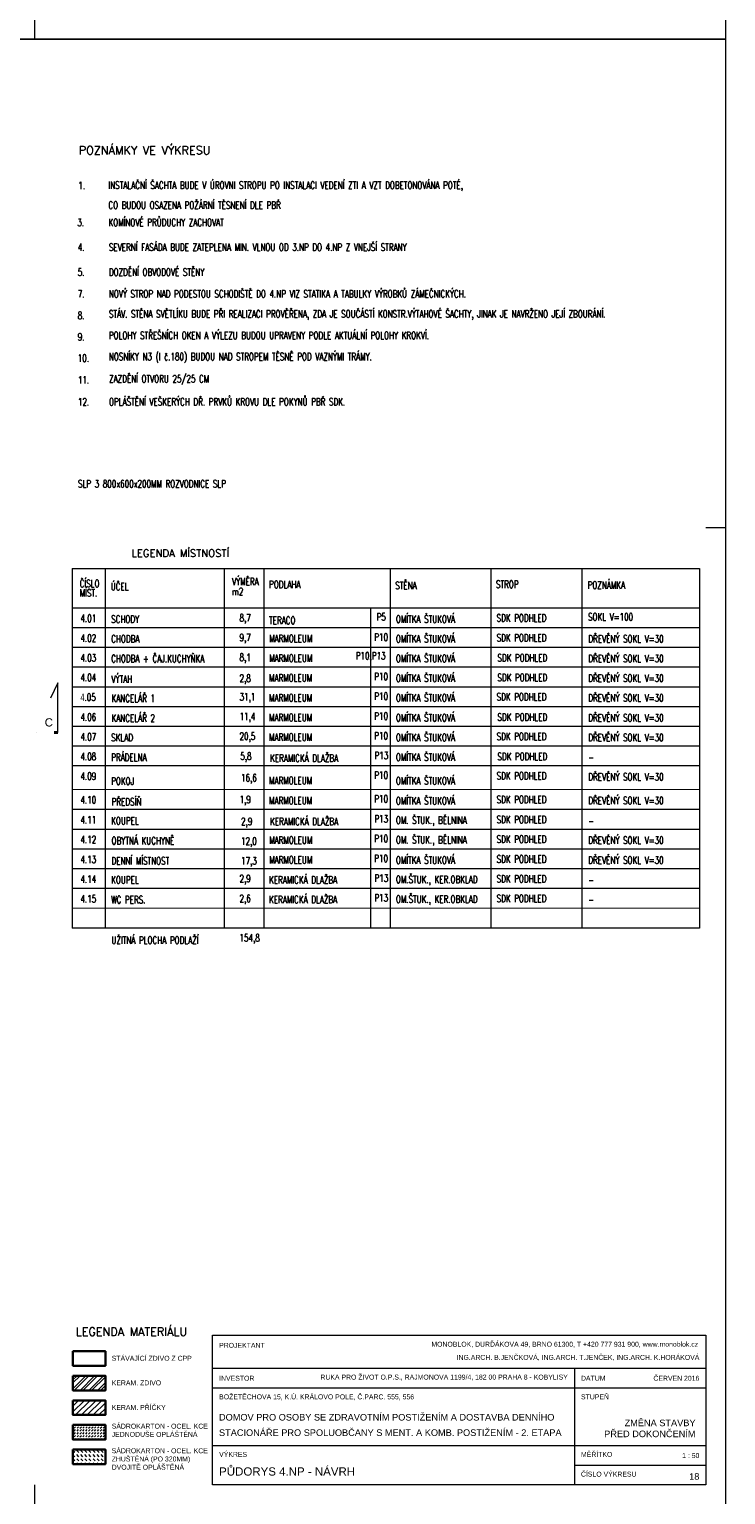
# Model space of a CAD drawing. Header units: millimetres. Extents: x -300958 to -108039, y 30118 to 292543.
# Tile 250 of 256: x -184319 to -173733, y 157382 to 179657. Entities that reach past the tile are written whole.
import ezdxf

# ---------------------------------------------------------------- set-up
doc = ezdxf.new("R2010")
doc.units = ezdxf.units.MM
doc.header["$MEASUREMENT"] = 0
doc.linetypes.add('DGN Style 4', pattern=[1094.119168, 546.717885, -273.358943, 0.683397, -273.358943])
for name, color, linetype, lineweight in [('legenda', 7, 'Continuous', 13), ('Materiály', 1, 'Continuous', 13), ('navrh', 1, 'Continuous', 9), ('popis', 7, 'Continuous', 9), ('RAMECEK', 7, 'Continuous', 0), ('rez', 7, 'Continuous', 13), ('walls', 7, 'Continuous', 13)]:
    doc.layers.add(name, color=color, linetype=linetype, lineweight=lineweight)
doc.styles.add('GENERATED_STYLE_8', font='arial.ttf')
doc.styles.add('Style-Arial', font='arial.ttf')

# ---------------------------------------------------------------- blocks, each defined once
blk = doc.blocks.new('*U49')
at = {"layer": 'RAMECEK', "linetype": 'Continuous', "lineweight": 0}
for p, q in [((15750, 3712), (15450, 3712)), ((-5250, -11138), (-5250, -10838)), ((5250, -11138), (5250, -10838))]:
    blk.add_line(p, q, dxfattribs=at)
at = {"layer": 'RAMECEK', "linetype": 'Continuous', "lineweight": 0, "flags": 128}
blk.add_lwpolyline([(-15750, -11138), (15750, -11138), (15750, 11137), (-15750, 11137)], close=True, dxfattribs=at)
blk = doc.blocks.new('*U48')
at = {"layer": 'rez', "linetype": 'DGN Style 4', "lineweight": 40}
blk.add_line((-376, 574), (-376, -574), dxfattribs=at)
at = {"layer": 'rez', "linetype": 'Continuous', "lineweight": 0, "flags": 128}
blk.add_lwpolyline([(-376, -574), (376, -574), (146, -464)], dxfattribs=at)

msp = doc.modelspace()

# ---------------------------------------------------------------- hatches: boundary and pattern name
at = {"layer": 'Materiály', "linetype": 'Continuous', "lineweight": 0}
h = msp.add_hatch(dxfattribs=at)
h.set_pattern_fill('ANSI32', color=256, scale=250, style=0)
h.set_pattern_definition([(45, (31500, 0), (-66.29126, 66.29126), []), (45, (31544.19, 0), (-66.29126, 66.29126), [])])
h.paths.add_polyline_path([(-183654.4, 158967.9), (-183162.2, 158967.9), (-183162.2, 159189.8), (-183654.4, 159189.8)])
at = {"layer": 'Materiály', "linetype": 'Continuous'}
h = msp.add_hatch(dxfattribs=at)
h.set_pattern_fill('ANSI31', color=256, scale=500, style=0)
h.set_pattern_definition([(45, (31500, 44550), (-44.194174, 44.194174), [])])
h.paths.add_polyline_path([(-183162.3, 158816.1), (-183654.5, 158816.1), (-183654.5, 158594.2), (-183162.3, 158594.2)])
h = msp.add_hatch(dxfattribs=at)
h.set_pattern_fill('DASH', color=256, scale=250, angle=45, style=0)
h.set_pattern_definition([(45, (31500, 22275), (4e-15, 44.194174), [31.25, -31.25])])
h.paths.add_polyline_path([(-183162.4, 158220.5), (-183162.4, 158442.4), (-183654.6, 158442.4), (-183654.6, 158220.5)])
h = msp.add_hatch(dxfattribs=at)
h.set_pattern_fill('DASH', color=256, scale=350, angle=135, style=0)
h.set_pattern_definition([(135, (31500, 22275), (-61.871843, 4e-15), [43.75, -43.75])])
h.paths.add_polyline_path([(-183654.6, 158068.7), (-183654.6, 157846.8), (-183162.5, 157846.8), (-183162.5, 158068.7)])

# ---------------------------------------------------------------- linework, layer by layer
at = {"layer": 'legenda', "linetype": 'Continuous', "lineweight": 0}
for p, q in [((-183666.4, 171459.8), (-174133.1, 171459.4)), ((-183666.4, 171459.8), (-183666.3, 165996.2)), ((-183167.2, 171459.9), (-183167, 165996.2)), ((-181354.7, 171459.4), (-181354.5, 165996.1)), ((-180755.5, 171459.5), (-180755.5, 165996)), ((-178833.6, 171459.6), (-178833.5, 165995.9)), ((-177302.6, 171459.7), (-177302.5, 165995.8)), ((-175921.6, 171459.8), (-175921.6, 165995.7)), ((-174133.1, 171459.8), (-174133.1, 165995.6)), ((-174133.1, 170859.2), (-183666.3, 170859.8)), ((-174133.1, 170859.2), (-183666.3, 170859.8)), ((-174133.1, 170859.2), (-183666.3, 170859.8)), ((-174133.1, 170859.2), (-183666.3, 170859.8)), ((-179133.5, 170859.1), (-179133.5, 165995.9)), ((-174133.1, 170559.2), (-183666.3, 170559.8)), ((-174133, 170259.2), (-183666.3, 170259.8)), ((-174133, 169959.2), (-183666.3, 169959.8)), ((-174133, 169659.2), (-183666.3, 169659.8)), ((-174133, 169359.2), (-183666.3, 169359.8)), ((-174133, 169059.2), (-183666.3, 169059.8)), ((-174133, 168759.2), (-183666.3, 168759.8)), ((-174132.9, 168459.2), (-183666.3, 168459.8)), ((-174132.9, 168099.2), (-183666.3, 168099.8)), ((-174132.9, 167795.6), (-183666.3, 167796.2)), ((-174132.9, 167495.6), (-183666.3, 167496.2)), ((-174132.9, 167195.6), (-183666.3, 167196.2)), ((-174132.9, 166895.6), (-183666.3, 166896.2)), ((-174133, 166595.6), (-183666.4, 166596.2)), ((-174133, 166295.6), (-183666.4, 166296.2)), ((-174133.1, 165995.6), (-183666.4, 165996.2)), ((-174133.1, 165995.6), (-183666.4, 165996.2))]:
    msp.add_line(p, q, dxfattribs=at)
at = {"layer": 'legenda', "linetype": 'Continuous'}
for p, q in [((-181532.6, 159307.2), (-174032.6, 159307.2)), ((-176032.6, 159307.2), (-176032.6, 157532.5)), ((-181532.6, 159007.2), (-174032.6, 159007.2)), ((-181532.6, 158132.5), (-174032.6, 158132.5)), ((-176032.6, 157832.5), (-174032.6, 157832.5))]:
    msp.add_line(p, q, dxfattribs=at)
at = {"layer": 'legenda', "linetype": 'Continuous', "flags": 128}
msp.add_lwpolyline([(-174032.6, 157532.5), (-181532.6, 157532.5), (-181532.6, 159807.2), (-174032.6, 159807.2)], close=True, dxfattribs=at)
at = {"layer": 'navrh', "linetype": 'Continuous', "lineweight": 30, "flags": 128}
for points in [[(-183654.4, 159189.8), (-183162.2, 159189.8), (-183162.2, 158967.9), (-183654.4, 158967.9)], [(-183654.5, 158816.1), (-183162.3, 158816.1), (-183162.3, 158594.2), (-183654.5, 158594.2)], [(-183654.6, 158442.4), (-183162.4, 158442.4), (-183162.4, 158220.5), (-183654.6, 158220.5)], [(-183654.6, 158068.7), (-183162.5, 158068.7), (-183162.5, 157846.8), (-183654.6, 157846.8)]]:
    msp.add_lwpolyline(points, close=True, dxfattribs=at)
at = {"layer": 'walls', "linetype": 'Continuous', "lineweight": 30, "flags": 128}
msp.add_lwpolyline([(-183654.4, 159563.5), (-183162.2, 159563.5), (-183162.2, 159341.6), (-183654.4, 159341.6)], close=True, dxfattribs=at)

# ---------------------------------------------------------------- block references
at = {"layer": 'RAMECEK', "linetype": 'Continuous', "lineweight": 0}
for p in [(-189482.6, 190645), (-189482.6, 168370)]:
    msp.add_blockref('*U49', p, dxfattribs=at)
at = {"layer": 'rez', "linetype": 'DGN Style 4', "lineweight": 40, "rotation": 90}
msp.add_blockref('*U48', (-184458.7, 169346.1), dxfattribs=at)

# ---------------------------------------------------------------- texts
at = {"layer": 'legenda', "linetype": 'Continuous', "lineweight": 0}
for s, insert, char_height, attachment_point, rotation, line_spacing_factor, style in [('\\Fromans.shx;POZNÁMKY VE VÝKRESU', (-183568, 177818.7), 125, 4, 0.00406, 0.809677, 'GENERATED_STYLE_8'), ('\\Fromans.shx;\\H1.000000x;\\W0.714286;1.', (-183574.3, 177284.8), 112, 4, 0.00116, 0.765173, 'Style-Arial'), ('{\\Fromans|c0;\\W0.71429;INSTALA\\Fromans|c238;Č\\Fromans|c0;NÍ ŠACHTA BUDE V ÚROVNI STROPU PO INSTALACI VEDENÍ ZTI A VZT DOBETONOVÁNA POTÉ, \\P\\PCO BUDOU OSAZENA POŽÁRNÍ T\\Fromans|c238;Ě\\Fromans|c0;SNENÍ DLE PB\\Fromans|c238;Ř}', (-183116.7, 177135.4), 112, 4, 0.00116, 0.809677, 'Style-Arial'), ('\\Fromans.shx;\\H1.000000x;\\W0.714286;3.', (-183588, 176722.3), 112, 4, 0.00116, 0.765173, 'Style-Arial'), ('{\\Fromans|c0;\\W0.7143;KOMÍNOVÉ PR\\Fromans|c238;Ů\\Fromans|c0;DUCH\\Fromans|c238;Y\\Fromans|c0; ZACHOVAT}', (-183115.1, 176722.3), 112, 4, 0.00116, 0.809677, 'Style-Arial'), ('{\\Fromans|c0;\\W0.7143;SEVERNÍ FASÁDA BUDE ZATEPLENA MIN. VLNOU OD 3.NP DO 4.NP Z VNEJŠÍ STRANY}', (-183109, 176344.8), 112, 4, 0.00116, 0.809677, 'Style-Arial'), ('\\Fromans.shx;\\H1.000000x;\\W0.714290;4.', (-183581.9, 176344.8), 112, 4, 0.00116, 0.765173, 'Style-Arial'), ('\\Fromans.shx;\\H1.000000x;\\W0.714290;5.', (-183581.9, 175967.2), 112, 4, 0.00116, 0.765173, 'Style-Arial'), ('{\\Fromans|c238;\\W0.7143;DOZDĚNÍ OBVODOVÉ STĚNY}', (-183109, 175967.2), 112, 4, 0.00116, 0.809677, 'Style-Arial'), ('\\Fromans.shx;\\H1.000000x;\\W0.714290;7.', (-183581.9, 175635.3), 112, 4, 0.00116, 0.765173, 'Style-Arial'), ('{\\Fromans|c238;\\W0.7143;NOVÝ STROP NAD PODESTOU SCHODIŠTĚ DO 4.NP VIZ STATIKA A TABULKY VÝROBKŮ ZÁMEČNICKÝCH.}', (-183109, 175635.3), 112, 4, 0.00116, 0.809677, 'Style-Arial'), ('{\\Fromans|c238;\\W0.71429;8\\Fromans|c0;.}', (-183581.9, 175306.8), 112, 4, 0.00116, 0.765173, 'Style-Arial'), ('{\\Fromans|c238;\\W0.7143;STÁV. STĚNA SVĚTLÍKU BUDE PŘI REALIZACI PROVĚŘENA, ZDA JE SOUČÁSTÍ KONSTR.VÝTAHOVÉ ŠACHTY, JINAK JE NAVRŽENO JEJÍ ZBOURÁNÍ.}', (-183109, 175386.2), 112, 1, 0.00116, 0.809677, 'Style-Arial'), ('{\\Fromans|c238;\\W0.7143;POLOHY STŘEŠNÍCH OKEN A VÝLEZU BUDOU UPRAVENY PODLE AKTUÁLNÍ POLOHY KROKVÍ.}', (-183109, 175061.2), 112, 1, 0.00116, 0.809677, 'Style-Arial'), ('{\\Fromans|c238;\\W0.71429;9\\Fromans|c0;.}', (-183581.9, 174981.8), 112, 4, 0.00116, 0.765173, 'Style-Arial'), ('{\\Fromans|c238;\\W0.71429;10\\Fromans|c0;.}', (-183581.9, 174658), 112, 4, 0.00116, 0.765173, 'Style-Arial'), ('{\\Fromans|c238;\\W0.7143;NOSNÍKY N3 (I č.180) BUDOU NAD STROPEM TĚSNĚ POD VAZNÝMI TRÁMY.}', (-183109, 174737.4), 112, 1, 0.00116, 0.809677, 'Style-Arial'), ('{\\Fromans|c0;\\W0.71429;ZAZD\\Fromans|c238;Ě\\Fromans|c0;NÍ OTVORU \\Fromans|c238;25/25\\Fromans|c0; CM}', (-183106.6, 174327), 112, 4, 0.00116, 0.809677, 'Style-Arial'), ('{\\Fromans|c238;\\W0.71429;11\\Fromans|c0;.}', (-183579.5, 174327), 112, 4, 0.00116, 0.765173, 'Style-Arial'), ('{\\Fromans|c238;\\W0.71429;12\\Fromans|c0;.}', (-183579.5, 173995), 112, 4, 0.00116, 0.765173, 'Style-Arial'), ('{\\Fromans|c238;\\W0.71429;OPLÁŠTĚ\\Fromans|c0;NÍ \\Fromans|c238;VEŠKERÝCH DŘ. PRVKŮ KROVU DLE POKYNŮ PBŘ SDK.}', (-183106.6, 173995), 112, 4, 0.00116, 0.809677, 'Style-Arial'), ('{\\Fromans|c238;\\W0.71429;SLP 3 800x600x200MM ROZVODNICE SLP}', (-183578.5, 172749.7), 112, 4, 0.00116, 0.809677, 'Style-Arial'), ('\\Fromans.shx;LEGENDA MÍSTNOSTÍ', (-182765.7, 171694.7), 112, 4, 359.99091, 0.809677, 'Style-Arial'), ('{\\Fromans|c238;\\W0.71429;Č\\Fromans|c0;ÍSLO\\PMÍST.\\W1; }', (-183553, 171160.7), 112, 4, 359.99091, 0.765173, 'Style-Arial'), ('{\\Fromans|c0;\\W0.71429;VÝM\\Fromans|c238;Ě\\Fromans|c0;RA \\Pm2}', (-181237.6, 171186.2), 112, 4, 359.99091, 0.809677, 'Style-Arial'), ('\\Fromans.shx;\\H1.000000x;\\W0.714286;POZNÁMKA', (-175831.6, 171210.2), 112, 4, 359.99091, 0.809677, 'Style-Arial'), ('{\\Fromans|c0;\\W0.71429;Ú\\Fromans|c238;Č\\Fromans|c0;EL}', (-183080.1, 171185.9), 112, 4, 359.99091, 0.809677, 'Style-Arial'), ('\\Fromans.shx;\\H1.000000x;\\W0.714286;PODLAHA', (-180674, 171219.1), 112, 4, 359.99091, 0.809677, 'Style-Arial'), ('{\\Fromans|c0;\\W0.71429;ST\\Fromans|c238;Ě\\Fromans|c0;NA\\W1; }', (-178755.8, 171204.1), 112, 4, 359.99091, 0.809677, 'Style-Arial'), ('\\Fromans.shx;\\H1.000000x;\\W0.714286;STROP', (-177224.9, 171220.9), 112, 4, 359.99091, 0.809677, 'Style-Arial'), ('{\\Fromans|c238;\\W0.71429;4\\Fromans|c0;.01}', (-183541.2, 170703.7), 112, 4, 359.99091, 0.809677, 'Style-Arial'), ('\\Fromans.shx;\\H1.000000x;\\W0.714290;SCHODY', (-183073.8, 170690.9), 112, 4, 359.99091, 0.809677, 'Style-Arial'), ('{\\Fromans|c238;\\W0.71429;8\\Fromans|c0;,\\Fromans|c238;7}', (-181123, 170693.6), 112, 4, 359.99091, 0.809677, 'Style-Arial'), ('{\\Fromans|c0;\\W0.71429;TERACO}', (-180674.1, 170673.3), 112, 4, 359.99091, 0.809677, 'Style-Arial'), ('{\\Fromans|c238;\\W0.71429;P5}', (-179039, 170724.8), 112, 4, 359.99091, 0.809677, 'Style-Arial'), ('\\Fromans.shx;\\H1.000000x;\\W0.714286;OMÍTKA ŠTUKOVÁ', (-178745.8, 170693.2), 112, 4, 359.99091, 0.809677, 'Style-Arial'), ('\\Fromans.shx;\\H1.000000x;\\W0.714286;SDK PODHLED ', (-177214.9, 170709.1), 112, 4, 359.99091, 0.809677, 'Style-Arial'), ('\\Fromans.shx;\\H1.000000x;\\W0.714286;SOKL V=100', (-175825.3, 170725), 112, 4, 359.99091, 0.809677, 'Style-Arial'), ('{\\Fromans|c238;\\W0.71429;4\\Fromans|c0;.02}', (-183541.2, 170403.7), 112, 4, 359.99091, 0.809677, 'Style-Arial'), ('\\Fromans.shx;\\H1.000000x;\\W0.714286;CHODBA', (-183073.8, 170390.9), 112, 4, 359.99091, 0.809677, 'Style-Arial'), ('{\\Fromans|c238;\\W0.71429;9\\Fromans|c0;,\\Fromans|c238;7}', (-181123, 170393.6), 112, 4, 359.99091, 0.809677, 'Style-Arial'), ('{\\Fromans|c238;\\W0.71429;MARMOLEUM}', (-180672.2, 170397.6), 112, 4, 359.99091, 0.809677, 'Style-Arial'), ('{\\Fromans|c238;\\W0.71429;P10}', (-179073.4, 170418.6), 112, 4, 359.99091, 0.809677, 'Style-Arial'), ('\\Fromans.shx;\\H1.000000x;\\W0.714286;OMÍTKA ŠTUKOVÁ', (-178745.8, 170393.2), 112, 4, 359.99091, 0.809677, 'Style-Arial'), ('\\Fromans.shx;\\H1.000000x;\\W0.714286;SDK PODHLED ', (-177214.8, 170409.1), 112, 4, 359.99091, 0.809677, 'Style-Arial'), ('{\\Fromans|c0;\\W0.71429;D\\Fromans|c238;Ř\\Fromans|c0;EV\\Fromans|c238;Ě\\Fromans|c0;NÝ SOKL V=30\\W1;  }', (-175821.2, 170393.4), 112, 4, 359.99091, 0.809677, 'Style-Arial'), ('\\Fromans.shx;\\H1.000000x;\\W0.714286;OMÍTKA ŠTUKOVÁ', (-178745.7, 170093.6), 112, 4, 359.99091, 0.809677, 'Style-Arial'), ('{\\Fromans|c0;\\W0.71429;D\\Fromans|c238;Ř\\Fromans|c0;EV\\Fromans|c238;Ě\\Fromans|c0;NÝ SOKL V=30\\W1;  }', (-175821.2, 170093.4), 112, 4, 359.99091, 0.809677, 'Style-Arial'), ('{\\Fromans|c238;\\W0.71429;4\\Fromans|c0;.03}', (-183541.2, 170103.7), 112, 4, 359.99091, 0.809677, 'Style-Arial'), ('{\\Fromans|c0;\\W0.71429;CHODBA\\Fromans|c238; + ČAJ.KUCHYŇKA}', (-183073.8, 170090.9), 112, 4, 359.99091, 0.809677, 'Style-Arial'), ('{\\Fromans|c238;\\W0.71429;8\\Fromans|c0;,\\Fromans|c238;1}', (-181123, 170094), 112, 4, 359.99091, 0.809677, 'Style-Arial'), ('{\\Fromans|c238;\\W0.71429;MARMOLEUM}', (-180672.2, 170097.6), 112, 4, 359.99091, 0.809677, 'Style-Arial'), ('{\\Fromans|c238;\\W0.71429;P10,P13}', (-179355.9, 170118.6), 112, 4, 359.99091, 0.809677, 'Style-Arial'), ('\\Fromans.shx;\\H1.000000x;\\W0.714286;SDK PODHLED ', (-177203.3, 170103.7), 112, 4, 359.99091, 0.809677, 'Style-Arial'), ('{\\Fromans|c238;\\W0.71429;4\\Fromans|c0;.04}', (-183541.2, 169803.7), 112, 4, 359.99091, 0.809677, 'Style-Arial'), ('\\Fromans.shx;\\H1.000000x;\\W0.714290;VÝTAH', (-183070.4, 169780.3), 112, 4, 359.99091, 0.809677, 'Style-Arial'), ('{\\Fromans|c238;\\W0.71429;2\\Fromans|c0;,\\Fromans|c238;8}', (-181123, 169775), 112, 4, 359.99091, 0.809677, 'Style-Arial'), ('{\\Fromans|c238;\\W0.71429;MARMOLEUM}', (-180673.8, 169797.6), 112, 4, 359.99091, 0.809677, 'Style-Arial'), ('{\\Fromans|c238;\\W0.71429;P10}', (-179074.9, 169818.6), 112, 4, 359.99091, 0.809677, 'Style-Arial'), ('\\Fromans.shx;\\H1.000000x;\\W0.714286;OMÍTKA ŠTUKOVÁ', (-178745.8, 169793.6), 112, 4, 359.99091, 0.809677, 'Style-Arial'), ('\\Fromans.shx;\\H1.000000x;\\W0.714286;SDK PODHLED ', (-177203.3, 169803.7), 112, 4, 359.99091, 0.809677, 'Style-Arial'), ('{\\Fromans|c0;\\W0.71429;D\\Fromans|c238;Ř\\Fromans|c0;EV\\Fromans|c238;Ě\\Fromans|c0;NÝ SOKL V=30\\W1;  }', (-175821.3, 169793.4), 112, 4, 359.99091, 0.809677, 'Style-Arial'), ('{\\Fhx|c238;\\W0.71429;4\\Fromans.shx|c0;.05}', (-183541.2, 169503.7), 112, 4, 359.99091, 0.809677, 'Style-Arial'), ('{\\Fromans|c238;\\W0.71429;KANCELÁŘ 1}', (-183069.8, 169487.7), 112, 4, 359.99091, 0.809677, 'Style-Arial'), ('{\\Fromans|c238;\\W0.71429;31\\Fromans|c0;,\\Fromans|c238;1}', (-181122.9, 169493.6), 112, 4, 359.99091, 0.809677, 'Style-Arial'), ('{\\Fromans|c238;\\W0.71429;MARMOLEUM}', (-180673.7, 169497.6), 112, 4, 359.99091, 0.809677, 'Style-Arial'), ('{\\Fromans|c238;\\W0.71429;P10}', (-179073.5, 169518.6), 112, 4, 359.99091, 0.809677, 'Style-Arial'), ('\\Fromans.shx;\\H1.000000x;\\W0.714286;OMÍTKA ŠTUKOVÁ', (-178746, 169493.6), 112, 4, 359.99091, 0.809677, 'Style-Arial'), ('\\Fromans.shx;\\H1.000000x;\\W0.714286;SDK PODHLED ', (-177214.8, 169509.1), 112, 4, 359.99091, 0.809677, 'Style-Arial'), ('{\\Fromans|c0;\\W0.71429;D\\Fromans|c238;Ř\\Fromans|c0;EV\\Fromans|c238;Ě\\Fromans|c0;NÝ SOKL V=30\\W1;  }', (-175821.5, 169493.4), 112, 4, 359.99091, 0.809677, 'Style-Arial'), ('{\\Fromans|c238;\\W0.71429;4\\Fromans|c0;.06}', (-183541.2, 169203.7), 112, 4, 359.99091, 0.809677, 'Style-Arial'), ('{\\Fromans|c238;\\W0.71429;KANCELÁŘ 2}', (-183069.8, 169187.7), 112, 4, 359.99091, 0.809677, 'Style-Arial'), ('{\\Fromans|c238;\\W0.71429;11\\Fromans|c0;,4}', (-181122.9, 169193.6), 112, 4, 359.99091, 0.809677, 'Style-Arial'), ('{\\Fromans|c238;\\W0.71429;MARMOLEUM}', (-180673.7, 169197.6), 112, 4, 359.99091, 0.809677, 'Style-Arial'), ('{\\Fromans|c238;\\W0.71429;P10}', (-179073.5, 169218.6), 112, 4, 359.99091, 0.809677, 'Style-Arial'), ('\\Fromans.shx;\\H1.000000x;\\W0.714286;OMÍTKA ŠTUKOVÁ', (-178746, 169193.6), 112, 4, 359.99091, 0.809677, 'Style-Arial'), ('\\Fromans.shx;\\H1.000000x;\\W0.714286;SDK PODHLED ', (-177203.2, 169203.7), 112, 4, 359.99091, 0.809677, 'Style-Arial'), ('{\\Fromans|c0;\\W0.71429;D\\Fromans|c238;Ř\\Fromans|c0;EV\\Fromans|c238;Ě\\Fromans|c0;NÝ SOKL V=30\\W1;  }', (-175821.3, 169193.4), 112, 4, 359.99091, 0.809677, 'Style-Arial'), ('{\\Fromans|c238;\\W0.71429;4\\Fromans|c0;.07}', (-183541.2, 168903.7), 112, 4, 359.99091, 0.809677, 'Style-Arial'), ('{\\Fromans|c238;\\W0.71429;SKLAD}', (-183073.9, 168890.9), 112, 4, 359.99091, 0.809677, 'Style-Arial'), ('{\\Fromans|c238;\\W0.71429;20\\Fromans|c0;,\\Fromans|c238;5}', (-181122.9, 168893.6), 112, 4, 359.99091, 0.809677, 'Style-Arial'), ('{\\Fromans|c238;\\W0.71429;MARMOLEUM}', (-180673.7, 168897.6), 112, 4, 359.99091, 0.809677, 'Style-Arial'), ('{\\Fromans|c238;\\W0.71429;P10}', (-179074.9, 168918.6), 112, 4, 359.99091, 0.809677, 'Style-Arial'), ('\\Fromans.shx;\\H1.000000x;\\W0.714286;OMÍTKA ŠTUKOVÁ', (-178746, 168893.6), 112, 4, 359.99091, 0.809677, 'Style-Arial'), ('\\Fromans.shx;\\H1.000000x;\\W0.714286;SDK PODHLED ', (-177214.8, 168909.1), 112, 4, 359.99091, 0.809677, 'Style-Arial'), ('{\\Fromans|c0;\\W0.71429;D\\Fromans|c238;Ř\\Fromans|c0;EV\\Fromans|c238;Ě\\Fromans|c0;NÝ SOKL V=30\\W1;  }', (-175821.5, 168893.4), 112, 4, 359.99091, 0.809677, 'Style-Arial'), ('{\\Fromans|c238;\\W0.71429;4\\Fromans|c0;.08}', (-183541.2, 168603.7), 112, 4, 359.99091, 0.809677, 'Style-Arial'), ('{\\Fromans|c238;\\W0.71429;PRÁDELNA}', (-183073.9, 168590.9), 112, 4, 359.99091, 0.809677, 'Style-Arial'), ('{\\Fromans|c238;\\W0.71429;5\\Fromans|c0;,\\Fromans|c238;8}', (-181111.5, 168593), 112, 4, 359.99091, 0.809677, 'Style-Arial'), ('\\Fromans.shx;\\H1.000000x;\\W0.714286;KERAMICKÁ DLAŽBA', (-180658.7, 168579.2), 112, 4, 359.99091, 0.809677, 'Style-Arial'), ('{\\Fromans|c0;\\W0.71429;P\\Fromans|c238;13}', (-179070.7, 168618.9), 112, 4, 359.99091, 0.809677, 'Style-Arial'), ('\\Fromans.shx;\\H1.000000x;\\W0.714286;OMÍTKA ŠTUKOVÁ', (-178746, 168593.6), 112, 4, 359.99091, 0.809677, 'Style-Arial'), ('\\Fromans.shx;\\H1.000000x;\\W0.714286;SDK PODHLED ', (-177203.2, 168603.7), 112, 4, 359.99091, 0.809677, 'Style-Arial'), ('\\Fromans.shx;\\H1.000000x;\\W0.714286;-', (-175821.4, 168589.1), 112, 4, 359.99091, 0.809677, 'Style-Arial'), ('{\\Fromans|c238;\\W0.71429;4\\Fromans|c0;.09}', (-183541.2, 168303.7), 112, 4, 359.99091, 0.809677, 'Style-Arial'), ('{\\Fromans|c0;\\W0.71429;POKOJ }', (-183074.1, 168230.9), 112, 4, 359.99091, 0.809677, 'Style-Arial'), ('{\\Fromans|c238;\\W0.71429;16\\Fromans|c0;,\\Fromans|c238;6}', (-181100.1, 168263.3), 112, 4, 359.99091, 0.809677, 'Style-Arial'), ('{\\Fromans|c238;\\W0.71429;MARMOLEUM}', (-180673.7, 168237.6), 112, 4, 359.99091, 0.809677, 'Style-Arial'), ('{\\Fromans|c238;\\W0.71429;P10}', (-179073.6, 168318.6), 112, 4, 359.99091, 0.809677, 'Style-Arial'), ('\\Fromans.shx;\\H1.000000x;\\W0.714286;OMÍTKA ŠTUKOVÁ', (-178746, 168233.6), 112, 4, 359.99091, 0.809677, 'Style-Arial'), ('\\Fromans.shx;\\H1.000000x;\\W0.714286;SDK PODHLED ', (-177214.7, 168309.1), 112, 4, 359.99091, 0.809677, 'Style-Arial'), ('{\\Fromans|c0;\\W0.71429;D\\Fromans|c238;Ř\\Fromans|c0;EV\\Fromans|c238;Ě\\Fromans|c0;NÝ SOKL V=30\\W1;  }', (-175821.4, 168293.4), 112, 4, 359.99091, 0.809677, 'Style-Arial'), ('{\\Fromans|c238;\\W0.71429;4\\Fromans|c0;.10}', (-183541.2, 167943.7), 112, 4, 359.99091, 0.809677, 'Style-Arial'), ('{\\Fromans|c0;\\W0.71429;P\\Fromans|c238;Ř\\Fromans|c0;EDSÍ\\Fromans|c238;Ň\\Fromans|c0;\\W1;  }', (-183068.6, 167914.9), 112, 4, 359.99091, 0.809677, 'Style-Arial'), ('\\Fromans.shx;\\H1.000000x;\\W0.714290;1,9', (-181123, 167933.6), 112, 4, 359.99091, 0.809677, 'Style-Arial'), ('{\\Fromans|c238;\\W0.71429;MARMOLEUM}', (-180673.7, 167934), 112, 4, 359.99091, 0.809677, 'Style-Arial'), ('{\\Fromans|c238;\\W0.71429;P10}', (-179073.6, 167958.6), 112, 4, 359.99091, 0.809677, 'Style-Arial'), ('\\Fromans.shx;\\H1.000000x;\\W0.714286;OMÍTKA ŠTUKOVÁ', (-178746, 167929.9), 112, 4, 359.99091, 0.809677, 'Style-Arial'), ('\\Fromans.shx;\\H1.000000x;\\W0.714286;SDK PODHLED ', (-177214.7, 167949.1), 112, 4, 359.99091, 0.809677, 'Style-Arial'), ('{\\Fromans|c0;\\W0.71429;D\\Fromans|c238;Ř\\Fromans|c0;EV\\Fromans|c238;Ě\\Fromans|c0;NÝ SOKL V=30\\W1;  }', (-175821.4, 167933.4), 112, 4, 359.99091, 0.809677, 'Style-Arial'), ('{\\Fromans|c238;\\W0.71429;4\\Fromans|c0;.11}', (-183541.2, 167640.1), 112, 4, 359.99091, 0.809677, 'Style-Arial'), ('{\\Fromans|c0;\\W0.71429;KOUPEL}', (-183074, 167627.3), 112, 4, 359.99091, 0.809677, 'Style-Arial'), ('{\\Fromans|c0;\\W0.71429;2,\\Fromans|c238;9}', (-181100.1, 167599.7), 112, 4, 359.99091, 0.809677, 'Style-Arial'), ('\\Fromans.shx;\\H1.000000x;\\W0.714286;KERAMICKÁ DLAŽBA', (-180658.8, 167615.6), 112, 4, 359.99091, 0.809677, 'Style-Arial'), ('{\\Fromans|c0;\\W0.71429;P\\Fromans|c238;13}', (-179072, 167655.3), 112, 4, 359.99091, 0.809677, 'Style-Arial'), ('{\\Fromans.shx|c0;\\W0.71429;OM. ŠTUK., B\\Fromans.shx|c238;Ě\\Fromans.shx|c0;LNINA\\W1; }', (-178745.7, 167618.9), 112, 4, 359.99091, 0.809677, 'Style-Arial'), ('\\Fromans.shx;\\H1.000000x;\\W0.714286;SDK PODHLED ', (-177214.7, 167645.5), 112, 4, 359.99091, 0.809677, 'Style-Arial'), ('\\Fromans.shx;\\H1.000000x;\\W0.714286;-', (-175821.4, 167625.5), 112, 4, 359.99091, 0.809677, 'Style-Arial'), ('{\\Fromans|c238;\\W0.71429;4\\Fromans|c0;.12}', (-183541.2, 167340.1), 112, 4, 359.99091, 0.809677, 'Style-Arial'), ('{\\Fromans|c0;\\W0.71429;OB\\Fromans|c238;YTNÁ KUCHYNĚ}', (-183068.5, 167324), 112, 4, 359.99091, 0.809677, 'Style-Arial'), ('{\\Fromans|c238;\\W0.71429;1\\Fromans|c0;2,\\Fromans|c238;0}', (-181100.1, 167299.7), 112, 4, 359.99091, 0.809677, 'Style-Arial'), ('{\\Fromans|c238;\\W0.71429;MARMOLEUM}', (-180672.4, 167334), 112, 4, 359.99091, 0.809677, 'Style-Arial'), ('{\\Fromans|c238;\\W0.71429;P10}', (-179073.6, 167355), 112, 4, 359.99091, 0.809677, 'Style-Arial'), ('{\\Fromans.shx|c0;\\W0.71429;OM. ŠTUK., B\\Fromans.shx|c238;Ě\\Fromans.shx|c0;LNINA\\W1; }', (-178745.7, 167318.9), 112, 4, 359.99091, 0.809677, 'Style-Arial'), ('\\Fromans.shx;\\H1.000000x;\\W0.714286;SDK PODHLED ', (-177214.7, 167345.5), 112, 4, 359.99091, 0.809677, 'Style-Arial'), ('{\\Fromans|c0;\\W0.71429;D\\Fromans|c238;Ř\\Fromans|c0;EV\\Fromans|c238;Ě\\Fromans|c0;NÝ SOKL V=30\\W1;  }', (-175821.4, 167329.8), 112, 4, 359.99091, 0.809677, 'Style-Arial'), ('{\\Fromans|c238;\\W0.71429;4\\Fromans|c0;.13}', (-183541.2, 167040.1), 112, 4, 359.99091, 0.809677, 'Style-Arial'), ('\\Fromans.shx;\\H1.000000x;\\W0.714286;DENNÍ MÍSTNOST', (-183070.1, 167017), 112, 4, 359.99091, 0.809677, 'Style-Arial'), ('{\\Fromans|c238;\\W0.71429;MARMOLEUM}', (-180672.4, 167034), 112, 4, 359.99091, 0.809677, 'Style-Arial'), ('{\\Fromans|c238;\\W0.71429;P10}', (-179074.9, 167055), 112, 4, 359.99091, 0.809677, 'Style-Arial'), ('\\Fromans.shx;\\H1.000000x;\\W0.714286;OMÍTKA ŠTUKOVÁ', (-178746, 167029.6), 112, 4, 359.99091, 0.809677, 'Style-Arial'), ('\\Fromans.shx;\\H1.000000x;\\W0.714286;SDK PODHLED ', (-177214.7, 167045.5), 112, 4, 359.99091, 0.809677, 'Style-Arial'), ('{\\Fromans|c0;\\W0.71429;D\\Fromans|c238;Ř\\Fromans|c0;EV\\Fromans|c238;Ě\\Fromans|c0;NÝ SOKL V=30\\W1;  }', (-175821.5, 167029.8), 112, 4, 359.99091, 0.809677, 'Style-Arial'), ('{\\Fromans|c238;\\W0.71429;17\\Fromans|c0;,\\Fromans|c238;3}', (-181100.1, 166999.7), 112, 4, 359.99091, 0.809677, 'Style-Arial'), ('{\\Fromans|c238;\\W0.71429;4\\Fromans|c0;.14}', (-183541.3, 166740.1), 112, 4, 359.99091, 0.809677, 'Style-Arial'), ('{\\Fromans|c0;\\W0.71429;KOUPEL}', (-183074.1, 166727.3), 112, 4, 359.99091, 0.809677, 'Style-Arial'), ('{\\Fromans|c238;\\W0.71429;2\\Fromans|c0;,\\Fromans|c238;9}', (-181123.3, 166730), 112, 4, 359.99091, 0.809677, 'Style-Arial'), ('\\Fromans.shx;\\H1.000000x;\\W0.714286;KERAMICKÁ DLAŽBA', (-180674.3, 166728.7), 112, 4, 359.99091, 0.809677, 'Style-Arial'), ('{\\Fromans|c0;\\W0.71429;P\\Fromans|c238;13}', (-179070.8, 166755.3), 112, 4, 359.99091, 0.809677, 'Style-Arial'), ('\\Fromans.shx;\\H1.000000x;\\W0.714286;OM.ŠTUK., KER.OBKLAD', (-178745.7, 166718.9), 112, 4, 359.99091, 0.809677, 'Style-Arial'), ('\\Fromans.shx;\\H1.000000x;\\W0.714286;SDK PODHLED ', (-177215.1, 166745.5), 112, 4, 359.99091, 0.809677, 'Style-Arial'), ('\\Fromans.shx;\\H1.000000x;\\W0.714286;-', (-175821.5, 166725.5), 112, 4, 359.99091, 0.809677, 'Style-Arial'), ('{\\Fromans|c238;\\W0.71429;4\\Fromans|c0;.15}', (-183541.3, 166440.1), 112, 4, 359.99091, 0.809677, 'Style-Arial'), ('{\\Fromans|c0;\\W0.71429;WC PERS.}', (-183074.1, 166427.3), 112, 4, 359.99091, 0.809677, 'Style-Arial'), ('{\\Fromans|c238;\\W0.71429;2\\Fromans|c0;,\\Fromans|c238;6}', (-181123.3, 166430), 112, 4, 359.99091, 0.809677, 'Style-Arial'), ('\\Fromans.shx;\\H1.000000x;\\W0.714286;KERAMICKÁ DLAŽBA', (-180674.4, 166428.7), 112, 4, 359.99091, 0.809677, 'Style-Arial'), ('{\\Fromans|c0;\\W0.71429;P\\Fromans|c238;13}', (-179072, 166455.3), 112, 4, 359.99091, 0.809677, 'Style-Arial'), ('\\Fromans.shx;\\H1.000000x;\\W0.714286;OM.ŠTUK., KER.OBKLAD', (-178745.7, 166418.9), 112, 4, 359.99091, 0.809677, 'Style-Arial'), ('\\Fromans.shx;\\H1.000000x;\\W0.714286;SDK PODHLED ', (-177215.2, 166445.5), 112, 4, 359.99091, 0.809677, 'Style-Arial'), ('\\Fromans.shx;\\H1.000000x;\\W0.714286;-', (-175821.5, 166425.5), 112, 4, 359.99091, 0.809677, 'Style-Arial'), ('\\Fromans.shx;\\H1.000000x;\\W0.714286;UŽITNÁ PLOCHA PODLAŽÍ\\H1.000000x;\\W1.000000; ', (-183070, 165811.3), 112, 4, 359.99091, 0.809677, 'Style-Arial'), ('{\\Fromans|c238;\\W0.71429;154\\Fromans|c0;,\\Fromans|c238;8}', (-181123.3, 165830), 112, 4, 359.99091, 0.809677, 'Style-Arial'), ('\\Fromans.shx;LEGENDA MATERIÁLU', (-182765.8, 159860.5), 125, 5, 0.00406, 0.809677, 'GENERATED_STYLE_8')]:
    msp.add_mtext(s, dxfattribs=dict(at, insert=insert, char_height=char_height, attachment_point=attachment_point, rotation=rotation, line_spacing_factor=line_spacing_factor, style=style))
at = {"layer": 'legenda', "linetype": 'Continuous', "lineweight": 0, "style": 'GENERATED_STYLE_8'}
for s, insert, char_height, width, attachment_point in [('MONOBLOK, DURĎÁKOVA 49, BRNO 61300, T +420 777 931 900, www.monoblok.cz', (-174150.9, 159707.2), 75, 4311.61, 3), ('STÁVAJÍCÍ ZDIVO Z CPP', (-183065.4, 159493.6), 75, 1711.466, 1), ('ING.ARCH. B.JENČKOVÁ, ING.ARCH. T.JENČEK, ING.ARCH. K.HORÁKOVÁ', (-174132.6, 159507.2), 75, 5486.569, 3), ('KERAM. ZDIVO', (-183065.5, 159119.9), 75, 1711.466, 1), ('RUKA PRO ŽIVOT O.P.S., RAJMONOVA 1199/4, 182 00 PRAHA 8 - KOBYLISY', (-176132.6, 159207.2), 75, 3880.28, 3), ('ČERVEN 2016', (-174132.6, 159190), 75, 828.958, 3), ('BOŽETĚCHOVA 15, K.Ú. KRÁLOVO POLE, Č.PARC. 555, 556', (-181432.6, 158907.2), 75, 3474.693, 1), ('STUPEŇ', (-175932.6, 158907.2), 75, 945.177, 1), ('KERAM. PŘÍČKY', (-183065.6, 158746.2), 75, 1711.466, 1), ('SÁDROKARTON - OCEL. KCE JEDNODUŠE OPLÁŠTĚNÁ', (-183065.7, 158461.7), 75, 1711.466, 1), ('SÁDROKARTON - OCEL. KCE ZHUŠTĚNÁ (PO 320MM)\\PDVOJITĚ OPLÁŠTĚNÁ', (-183065.7, 158088), 75, 1711.466, 1), ('MĚŘÍTKO', (-175932.6, 158032.6), 75, 810.571, 1), ('1 : 50', (-174132.6, 158015.3), 75, 828.957, 3), ('PŮDORYS 4.NP - NÁVRH', (-181432.7, 157671.1), 125, 4195.239, 7), ('ČÍSLO VÝKRESU', (-175932.6, 157732.6), 75, 931.717, 1)]:
    msp.add_mtext(s, dxfattribs=dict(at, insert=insert, char_height=char_height, width=width, attachment_point=attachment_point))
at = {"layer": 'legenda', "linetype": 'Continuous', "style": 'GENERATED_STYLE_8'}
for s, insert, char_height, width, attachment_point in [('\\A1;PROJEKTANT  ', (-181432.6, 159690), 75, 1711.466, 1), ('\\A1;INVESTOR', (-181432.6, 159190), 75, 1711.466, 1), ('\\A1;DATUM', (-175932.6, 159190), 75, 689.424, 1), ('VÝKRES', (-181432.6, 158032.6), 75, 1711.466, 1), ('18', (-174132.6, 157709.6), 100, 828.958, 3)]:
    msp.add_mtext(s, dxfattribs=dict(at, insert=insert, char_height=char_height, width=width, attachment_point=attachment_point))
at = {"layer": 'popis', "linetype": 'Continuous', "lineweight": 0, "char_height": 100, "style": 'GENERATED_STYLE_8'}
for s, insert, width, attachment_point in [('DOMOV PRO OSOBY SE ZDRAVOTNÍM POSTIŽENÍM A DOSTAVBA DENNÍHO', (-181435.2, 158508.2), 5612.613, 7), ('STACIONÁŘE PRO SPOLUOBČANY S MENT. A KOMB. POSTIŽENÍM - 2. ETAPA', (-181435.2, 158274.1), 5612.613, 7), ('ZMĚNA STAVBY \\PPŘED DOKONČENÍM', (-174190.8, 158255.5), 1841.776, 9)]:
    msp.add_mtext(s, dxfattribs=dict(at, insert=insert, width=width, attachment_point=attachment_point))
at = {"layer": 'rez', "linetype": 'Continuous', "lineweight": 0, "insert": (-183958.6, 169058), "char_height": 125, "width": 190.468, "attachment_point": 9, "style": 'GENERATED_STYLE_8'}
msp.add_mtext('C', dxfattribs=at)

doc.saveas('drawing.dxf')
